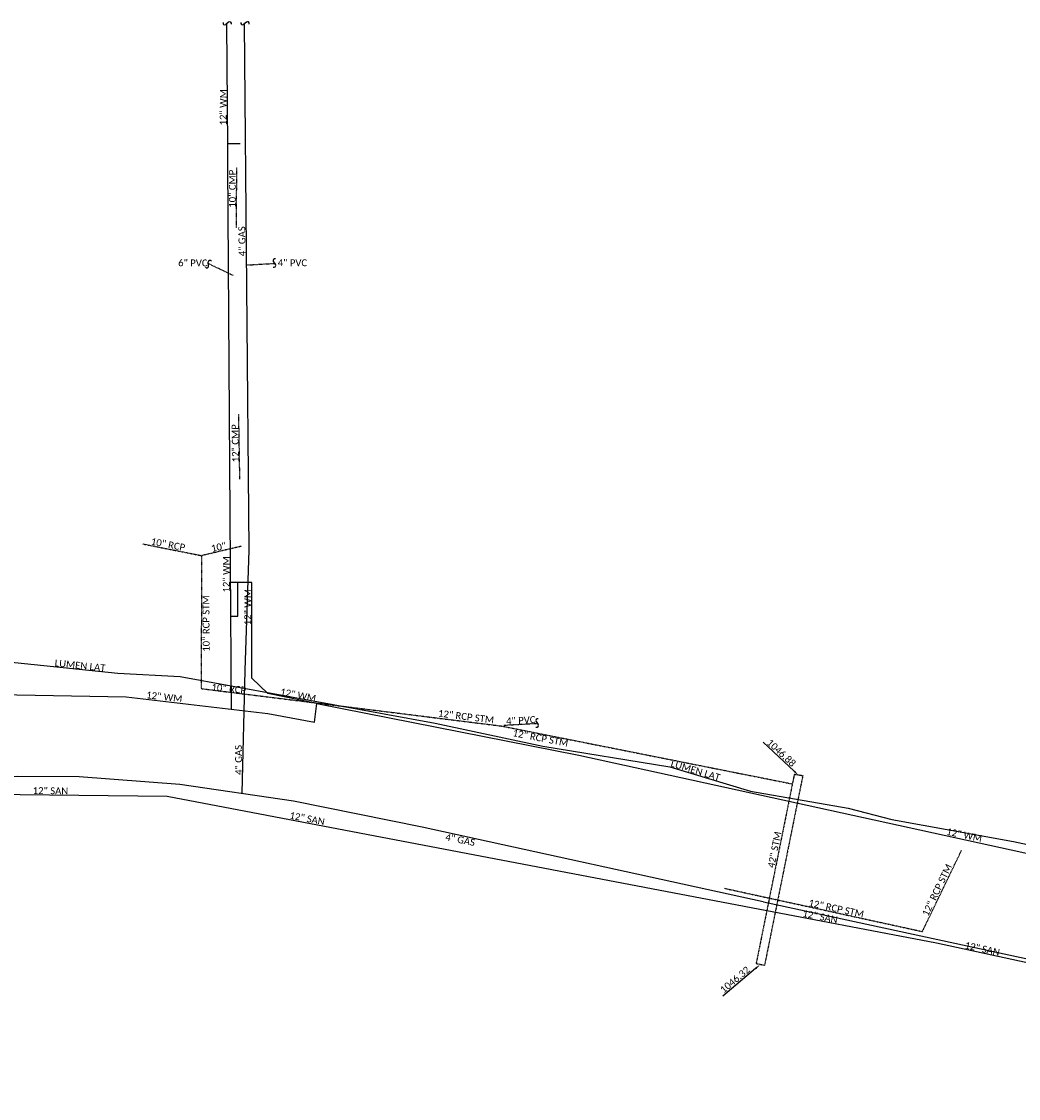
# Model space of a CAD drawing. Header units: feet. Extents: x 2244633 to 2246943, y 595279 to 597098.
# Tile 8 of 9: x 2246146 to 2246553, y 596088 to 596527. Entities that reach past the tile are written whole.
import ezdxf
from ezdxf import colors
from ezdxf.entities.mleader import LeaderData, LeaderLine
from ezdxf.math import Vec2, Vec3

# ---------------------------------------------------------------- set-up
doc = ezdxf.new("R2010")
doc.units = ezdxf.units.FT
doc.header["$MEASUREMENT"] = 0
for name, pattern in [('foex', [0]), ('OhDOT_USTN1', [0.055, 0.014, -0.041]), ('OhDOT_USTN5', [0.11, 0.055, -0.055])]:
    doc.linetypes.add(name, pattern=pattern)
for name, color, linetype in [('DR_X_Culvert', 4, 'OhDOT_USTN1'), ('DR_X_Storm_Sewer', 151, 'OhDOT_USTN5'), ('DR_X_Text', 7, 'Continuous'), ('SH_Data', 7, 'Continuous'), ('UT_X_Cable_TV_Text', 7, 'Continuous'), ('UT_X_FO', 30, 'foex'), ('UT_X_Gas', 2, 'ex_gas'), ('UT_X_Gas_Text', 7, 'Continuous'), ('UT_X_Sanitary_Line', 3, 'ex_sanitary'), ('UT_X_Sanitary_Text', 7, 'Continuous'), ('UT_X_Water', 133, 'ex_water'), ('UT_X_Water_Text', 7, 'Continuous')]:
    doc.layers.add(name, color=color, linetype=linetype)
doc.styles.add('Straight-Normal', font='font30.shx', dxfattribs={"height": 0.14})
doc.styles.add('X_Straight_Normal', font='calibril.ttf', dxfattribs={"height": 0.14})
doc.linetypes.add('ex_gas', pattern='A,0.25,-0.15,0.25,-0.15,0.25,-0.15,0.25,-0.15,0.25,-0.1,["G",Straight-Normal,S=0.857142,R=0,X=-0.045,Y=-0.07],-0.1', length=2.05)
doc.linetypes.add('ex_sanitary', pattern='A,0.35,-0.15,0.35,-0.15,0.35,-0.3,["SAN",Straight-Normal,S=1,R=0,X=-0.19,Y=-0.07],-0.3,0.35,-0.15', length=2.45)
doc.linetypes.add('ex_water', pattern='A,0.25,-0.15,0.25,-0.15,0.25,-0.15,0.25,-0.15,0.25,-0.1,["W",Straight-Normal,S=0.857142,R=0,X=-0.045,Y=-0.07],-0.1', length=2.05)

# ---------------------------------------------------------------- blocks, each defined once
blk = doc.blocks.new('SQUIG')
blk.add_line((0.035, 0.029), (-0.021, -0.02))
for centre, start, end in [((-0.044, 0.008), 158.1069, 307.9876), ((0.057, 0.001), 341.0875, 128.316)]:
    blk.add_arc(centre, 0.0361, start, end)

msp = doc.modelspace()

# ---------------------------------------------------------------- linework, layer by layer
at = {"layer": 'DR_X_Culvert', "flags": 128}
for points in [[(2246461.67, 596220.01), (2246446.1, 596142.81)], [(2246465.14, 596219.49), (2246449.53, 596142.12)], [(2246461.67, 596220.01), (2246465.14, 596219.49)], [(2246446.1, 596142.81), (2246449.53, 596142.12)]]:
    msp.add_lwpolyline(points, dxfattribs=at)
at = {"layer": 'DR_X_Storm_Sewer', "flags": 128}
for points in [[(2246234.06, 596442.86), (2246234.2, 596467.57)], [(2246232.69, 596423.45), (2246222.62, 596428.28)], [(2246238.46, 596427.75), (2246249.61, 596428.41)], [(2246235.45, 596340.38), (2246235, 596366.95)], [(2246195.88, 596313.94), (2246219.82, 596309.2)], [(2246236.17, 596313.01), (2246219.82, 596309.2)], [(2246219.82, 596309.2), (2246219.65, 596254.95)], [(2246219.65, 596254.95), (2246342.23, 596239.69)], [(2246342.23, 596239.69), (2246460.88, 596216.07)], [(2246343.21, 596240.02), (2246356.81, 596240.79)], [(2246513.92, 596155.85), (2246529.91, 596188.99)], [(2246433.2, 596173.48), (2246513.92, 596155.85)]]:
    msp.add_lwpolyline(points, dxfattribs=at)
at = {"layer": 'UT_X_FO', "flags": 128}
msp.add_lwpolyline([(2245922.25, 596267.09), (2245944.17, 596266.62), (2245987.79, 596266.42), (2246031.61, 596266.68), (2246089.62, 596267.82), (2246107.12, 596267.36), (2246143.7, 596265.56), (2246185.67, 596261.18), (2246211.06, 596259.89), (2246315.16, 596240.87), (2246359.04, 596231.45), (2246410.92, 596222.99), (2246443.86, 596213.09), (2246483.7, 596206.16), (2246501.48, 596201.49), (2246551.09, 596192.59), (2246612.15, 596179.48), (2246649.81, 596173.42), (2246729.25, 596156.47), (2246784.73, 596141.96), (2246837.8, 596130.72), (2246887.24, 596118.34), (2246939.9, 596108.89)], dxfattribs=at)
at = {"layer": 'UT_X_Gas', "flags": 128}
for points in [[(2246239.2, 596311.41), (2246237.41, 596526.26)], [(2246237.68, 596262.36), (2246239.2, 596311.41)], [(2246236.43, 596212.25), (2246237.68, 596262.36)], [(2246449.16, 596168), (2246716.57, 596110.17)]]:
    msp.add_lwpolyline(points, dxfattribs=at)
msp.add_lwpolyline([(2245745.43, 596197.98), (2245778.14, 596211.47, -0.114808), (2245794.35, 596214.13), (2245858.89, 596213.23), (2245957.88, 596212.11), (2246044.53, 596215.49), (2246144.75, 596219.26), (2246169.83, 596219.08), (2246210.98, 596215.94), (2246257.31, 596209.23), (2246309.81, 596198.63), (2246448.97, 596168.04)], format="xyb", dxfattribs=at)
at = {"layer": 'UT_X_Sanitary_Line', "flags": 128}
for points in [[(2245881.5, 596214.71), (2246205.73, 596211.08)], [(2246205.73, 596211.08), (2246519.67, 596151.23)], [(2246519.67, 596151.23), (2246812.57, 596087.76)]]:
    msp.add_lwpolyline(points, dxfattribs=at)
at = {"layer": 'UT_X_Water', "flags": 128}
for points in [[(2246232.02, 596246.54), (2246231.63, 596305.27), (2246230.54, 596468.79), (2246230.51, 596473.15), (2246230.49, 596476.16), (2246230.15, 596526.18)], [(2246235.52, 596477.19), (2246230.48, 596477.15)], [(2246266.84, 596248.86), (2246246.82, 596252.99), (2246240.32, 596259.27), (2246240.34, 596298.26), (2246233.66, 596298.29), (2246231.68, 596298.26)], [(2246231.77, 596284.51), (2246234.68, 596284.49), (2246234.58, 596298.28)], [(2245738.82, 596246.85), (2245769.49, 596258.95), (2245780.49, 596259.08), (2246189.09, 596251.66), (2246246.9, 596244.77), (2246265.91, 596241.3)], [(2246266.84, 596248.86), (2246373.76, 596227.76)], [(2246373.76, 596227.76), (2246941.48, 596103.47)]]:
    msp.add_lwpolyline(points, dxfattribs=at)
at = {"layer": 'UT_X_Water'}
msp.add_lwpolyline([(2246265.91, 596241.3), (2246266.84, 596248.86)], dxfattribs=at)

# ---------------------------------------------------------------- block references
at = {"layer": 'SH_Data'}
for p, xscale, yscale, zscale, rotation in [((2246222.62, 596428.28, 1055.69), 20, 20, 20, 235.8222900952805), ((2246249.61, 596428.41, 1055.69), 20.00000000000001, 20.00000000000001, 20.00000000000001, 84.8381987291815), ((2246356.81, 596240.79, 1055.69), 20.00000000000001, 20.00000000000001, 20.00000000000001, 84.8381987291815)]:
    msp.add_blockref('SQUIG', p, dxfattribs=dict(at, xscale=xscale, yscale=yscale, zscale=zscale, rotation=rotation))
at = {"layer": 'UT_X_Gas_Text', "xscale": 20, "yscale": 20, "zscale": 20}
msp.add_blockref('SQUIG', (2246237.41, 596526.26), dxfattribs=at)
at = {"layer": 'UT_X_Water_Text', "xscale": 20, "yscale": 20, "zscale": 20}
msp.add_blockref('SQUIG', (2246230.15, 596526.21), dxfattribs=at)

# ---------------------------------------------------------------- texts
at = {"layer": 'DR_X_Text', "style": 'X_Straight_Normal'}
for s, rotation, p in [('10" CMP', 90.0485, (2246233.79, 596451.11)), ('6" PVC', 359.7573, (2246210.26, 596427.24)), ('4" PVC', 359.7573, (2246250.89, 596427.29)), ('12" CMP', 91.138, (2246235.13, 596347.31)), ('10" RCP', 349.1917, (2246198.96, 596313.71)), ('10"', 12.5522, (2246224.07, 596310.67)), ('10" RCP STM', 90.2851, (2246223.12, 596270)), ('10" RCP', 354.689, (2246223.78, 596254.2)), ('12" RCP STM', 352.9019, (2246316.18, 596243.56, 1059)), ('4" PVC', 3.2494, (2246344.16, 596240.28)), ('12" RCP STM', 349.0857, (2246346.57, 596235.59)), ('1046.88', 317.0273, (2246450.18, 596232.59)), ('42" STM', 78.6703, (2246453.47, 596181.59)), ('12" RCP STM', 64.2385, (2246516.18, 596161.84)), ('12" RCP STM', 347.9078, (2246467.27, 596166.31)), ('1046.32', 40.0992, (2246432.84, 596130.52))]:
    msp.add_text(s, height=2.8, rotation=rotation, dxfattribs=at).set_placement(p)
at = {"layer": 'UT_X_Cable_TV_Text', "style": 'X_Straight_Normal'}
for rotation, p in [(354.0949, (2246159.79, 596264.07)), (343.106, (2246411.01, 596223.26))]:
    msp.add_text('LUMEN LAT', height=2.8, rotation=rotation, dxfattribs=at).set_placement(p)
at = {"layer": 'UT_X_Gas_Text', "style": 'X_Straight_Normal'}
for rotation, p in [(90.8916, (2246237.8, 596431.32)), (90.8806, (2246236.41, 596219.76)), (348.7808, (2246319.09, 596193.09))]:
    msp.add_text('4" GAS', height=2.8, rotation=rotation, dxfattribs=at).set_placement(p)
at = {"layer": 'UT_X_Sanitary_Text', "style": 'X_Straight_Normal'}
for rotation, p in [(359.1893, (2246150.9, 596211.98)), (349.2057, (2246255.53, 596201.95)), (349.2057, (2246464.82, 596161.94)), (347.8242, (2246531, 596149))]:
    msp.add_text('12" SAN', height=2.8, rotation=rotation, dxfattribs=at).set_placement(p)
at = {"layer": 'UT_X_Water_Text', "style": 'X_Straight_Normal'}
for rotation, p in [(89.6358, (2246230.02, 596484.67)), (90.0804, (2246231.33, 596294.16)), (89.6358, (2246240.04, 596280.78)), (353.5304, (2246197.12, 596251.03)), (348.8421, (2246251.71, 596252.38)), (348.125, (2246523.47, 596195.39))]:
    msp.add_text('12" WM', height=2.8, rotation=rotation, dxfattribs=at).set_placement(p)

# ---------------------------------------------------------------- leaders
at = {"layer": 'DR_X_Text'}
ml = msp.add_multileader_mtext('Standard', dxfattribs=at)
ml.set_content('', color=256, style='X_Straight_Normal')
ml.set_leader_properties()
ml.build(insert=Vec2(0, 0))
ml.multileader.update_dxf_attribs({"has_dogleg": 0, "dogleg_length": 0.15, "arrow_head_size": 2.4, "scale": 20})
ctx = ml.context
ctx.base_point, ctx.scale, ctx.char_height, ctx.arrow_head_size, ctx.landing_gap_size, ctx.plane_origin, ctx.plane_x_axis, ctx.plane_y_axis = Vec3(2246446.13, 596235.22), 20, 2.8, 2.4, 1.8, Vec3(2246463.38, 596219.6), Vec3(0.793994, -0.607926), Vec3(0.607926, 0.793994)
ctx.text_align_type = 2
notes = []
notes.append((ctx, [(0, (1, 1, 0), (2246451.37, 596231.21), (-0.793994, 0.607926), 3, [(0, [(2246463.38, 596219.6)], 0, [])])]))
ctx.mtext.insert, ctx.mtext.text_direction, ctx.mtext.rotation, ctx.mtext.alignment, ctx.mtext.flow_direction = Vec3(2246448.41, 596235.24), Vec3(0.793994, -0.607926), 5.62974, 3, 5
ml = msp.add_multileader_mtext('Standard', dxfattribs=at)
ml.set_content('', color=256, style='X_Straight_Normal')
ml.set_leader_properties()
ml.build(insert=Vec2(0, 0))
ml.multileader.update_dxf_attribs({"has_dogleg": 0, "dogleg_length": 0.15, "arrow_head_size": 2.4, "scale": 20})
ctx = ml.context
ctx.base_point, ctx.scale, ctx.char_height, ctx.arrow_head_size, ctx.landing_gap_size, ctx.plane_origin, ctx.plane_x_axis, ctx.plane_y_axis = Vec3(2246429.95, 596126.95), 20, 2.8, 2.4, 1.8, Vec3(2246447.73, 596142.35), Vec3(0.699261, 0.714866), Vec3(-0.714866, 0.699261)
ctx.text_align_type = 2
notes.append((ctx, [(0, (1, 1, 0), (2246434.57, 596131.67), (-0.699261, -0.714866), 3, [(0, [(2246447.73, 596142.35)], 0, [])])]))
ctx.mtext.insert, ctx.mtext.text_direction, ctx.mtext.rotation, ctx.mtext.alignment, ctx.mtext.flow_direction = Vec3(2246430.21, 596129.21), Vec3(0.699261, 0.714866), 0.796433, 3, 5
for ctx, leaders in notes:
    for number, flags, end, landing, length, lines in leaders:
        leader = LeaderData()
        leader.index, (leader.has_last_leader_line, leader.has_dogleg_vector, leader.attachment_direction) = number, flags
        leader.last_leader_point, leader.dogleg_vector, leader.dogleg_length = Vec3(end), Vec3(landing), length
        for number, points, colour, breaks in lines:
            line = LeaderLine()
            line.index, line.vertices, line.color, line.breaks = number, Vec3.list(points), colors.encode_raw_color(colour), breaks
            leader.lines.append(line)
        ctx.leaders.append(leader)

doc.saveas('drawing.dxf')
